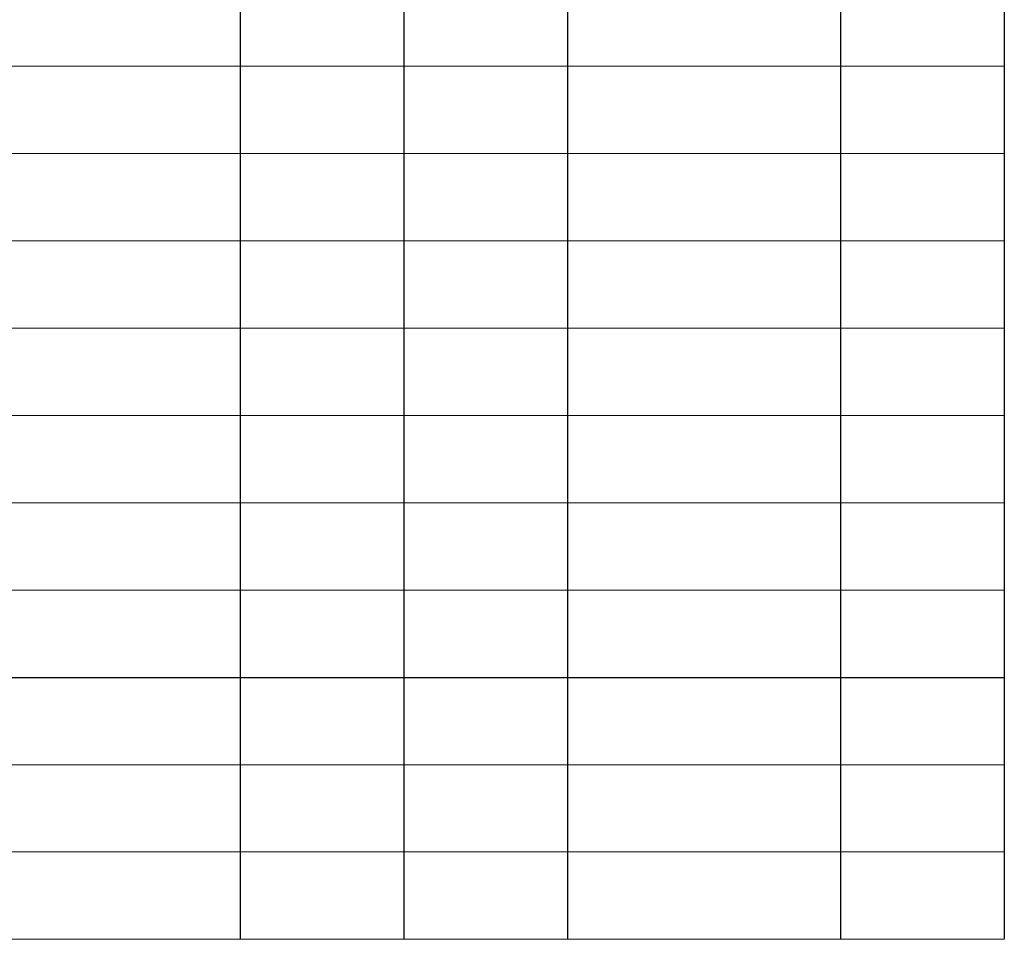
# Model space of a CAD drawing. Header units: millimetres. Extents: x 523431 to 527346, y -48565 to -47721.
# Tile 116 of 217: x 525434 to 525524, y -47954 to -47869. Entities that reach past the tile are written whole.
import ezdxf

# ---------------------------------------------------------------- set-up
doc = ezdxf.new("R2010")
doc.units = ezdxf.units.MM

# ---------------------------------------------------------------- blocks, each defined once
blk = doc.blocks.new('A$C40681285')
at = {"linetype": 'Continuous', "ltscale": 200}
for p, q in [((287, 227.754), (287, 0)), ((232, 219.754), (232, 0)), ((217, 211.754), (217, 0)), ((247, 211.754), (247, 0)), ((272, 211.754), (272, 0))]:
    blk.add_line(p, q, dxfattribs=at)
at = {"color": 0, "lineweight": 20}
for p, q in [((0, 80), (287, 80)), ((0, 72), (287, 72)), ((0, 64), (287, 64)), ((0, 56), (287, 56)), ((0, 48), (287, 48)), ((0, 40), (287, 40)), ((0, 32), (287, 32)), ((0, 24), (287, 24)), ((0, 16), (287, 16)), ((0, 8), (287, 8)), ((0, 0), (287, 0))]:
    blk.add_line(p, q, dxfattribs=at)
at = {"color": 0}
blk.add_line((112, 24), (287, 24), dxfattribs=at)

msp = doc.modelspace()

# ---------------------------------------------------------------- block references
msp.add_blockref('A$C40681285', (525237.291, -47953.5))

doc.saveas('drawing.dxf')
